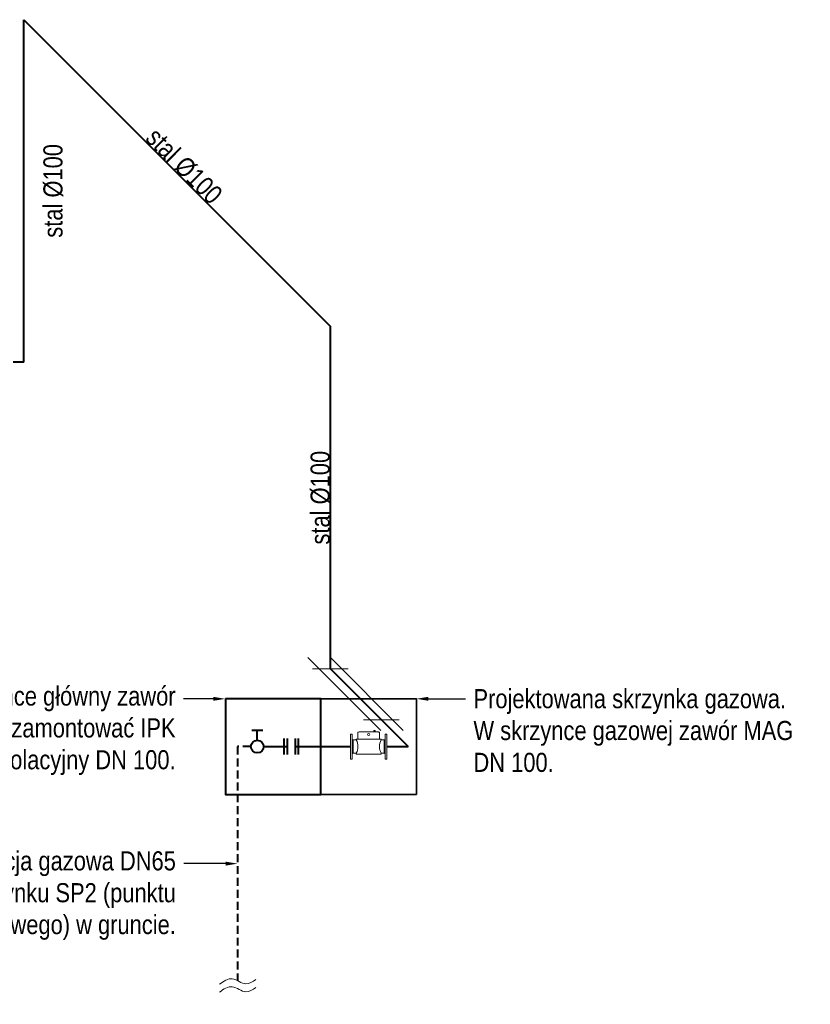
# Model space of a CAD drawing. Header units: centimetres. Extents: x 22052 to 56535, y 76485 to 78519.
# Tile 97 of 235: x 35633 to 36130, y 77344 to 77962. Entities that reach past the tile are written whole.
import ezdxf
from ezdxf import colors
from ezdxf.entities.mleader import LeaderData, LeaderLine
from ezdxf.lldxf.tags import DXFTag
from ezdxf.math import Vec2, Vec3

# ---------------------------------------------------------------- set-up
doc = ezdxf.new("R2010")
doc.units = ezdxf.units.CM
doc.linetypes.add('DASHED2', pattern=[0.375, 0.25, -0.125])
for name, color, linetype, lineweight in [('gaz', 40, 'Continuous', 40), ('IS_ARMATURA', 7, 'Continuous', 9), ('IS_Gaz', 40, 'Continuous', 40), ('IS_gaz 2', 44, 'Continuous', 35), ('IS_Opis', 250, 'Continuous', 9), ('IS_Zimna_woda', 5, 'SOLID', 40)]:
    doc.layers.add(name, color=color, linetype=linetype, lineweight=lineweight)
doc.layers.add('gazex_urzadzenie', color=3, linetype='Continuous')
doc.styles.add('styl1', font='ARIALN.TTF')
tags = doc.linetypes.add('SOLID', pattern=[10, 10, 0]).pattern_tags.tags
tags[6:7] = [DXFTag(74, 4), DXFTag(75, 0), DXFTag(340, '0'), DXFTag(46, 0.0), DXFTag(50, 0.0), DXFTag(44, 0.0), DXFTag(45, 0.0)]
tags[4:5] = [DXFTag(74, 4), DXFTag(75, 0), DXFTag(340, '0'), DXFTag(46, 0.0), DXFTag(50, 0.0), DXFTag(44, 0.0), DXFTag(45, 0.0)]

# ---------------------------------------------------------------- blocks, each defined once
blk = doc.blocks.new('Zaworek')
at = {"layer": 'IS_Zimna_woda', "color": 18, "true_color": 0x000000}
for p, q in [((2, 0), (5.15, 0)), ((5.15, 1.72), (5.15, -1.72))]:
    blk.add_line(p, q, dxfattribs=at)
blk.add_circle((0, 0), 2, dxfattribs=at)
blk = doc.blocks.new('MAG-3-R')
at = {"layer": 'IS_ARMATURA', "color": 18, "lineweight": 5, "true_color": 0x000000}
for p, q in [((5.25, 6.44), (5.25, 6.93)), ((5.25, 6.93), (5.78, 6.93))]:
    blk.add_line(p, q, dxfattribs=at)
for points in [[(0, -5.46), (0.84, -5.46), (0.84, 5.46), (0, 5.46)], [(5.25, 6.44), (5.78, 6.44), (5.78, 7.07), (5.25, 7.07)], [(16.1, -5.46), (15.26, -5.46), (15.26, 5.46), (16.1, 5.46)], [(0.84, -3.15), (1.26, -2.94), (1.26, 2.94), (0.84, 3.15)], [(15.26, -3.15), (14.84, -2.94), (14.84, 2.94), (15.26, 3.15)]]:
    blk.add_lwpolyline(points, close=True, dxfattribs=at)
blk.add_lwpolyline([(3.31, 3.29), (12.79, 3.29), (12.79, 5.95, 0.414214), (12.3, 6.44), (3.8, 6.44, 0.414214), (3.31, 5.95)], format="xyb", close=True, dxfattribs=at)
for points in [[(2.61, 2.94), (1.26, 2.94), (1.26, -2.94), (2.61, -2.94)], [(2.61, 2.94), (2.61, 3.29), (13.49, 3.29), (13.49, 2.94)], [(13.49, 2.94), (14.84, 2.94), (14.84, -2.94), (13.49, -2.94)], [(13.49, -2.94), (13.49, -3.29), (2.61, -3.29), (2.61, -2.94)]]:
    blk.add_lwpolyline(points, dxfattribs=at)
blk.add_circle((8.05, 5.32), 0.494, dxfattribs=at)
for centre, start, end in [((-3.21, 0), 333.215, 26.785), ((19.31, 0), 153.215, 206.785)]:
    blk.add_arc(centre, 6.52, start, end, dxfattribs=at)
blk = doc.blocks.new('A$C0F5130B6')
at = {"layer": 'IS_Opis'}
for p, q in [((-19.37, 2.95), (-35.28, -12.95)), ((-32.33, 0), (32.33, 0)), ((25.85, 2.95), (9.94, -12.95)), ((-42.33, -10), (22.33, -10))]:
    blk.add_line(p, q, dxfattribs=at)

msp = doc.modelspace()

# ---------------------------------------------------------------- linework, layer by layer
at = {"layer": 'gaz', "color": 18, "linetype": 'DASHED2', "ltscale": 20, "true_color": 0x000000}
msp.add_line((35778.39, 77505.65), (35770.08, 77505.65), dxfattribs=at)
at = {"layer": 'IS_Gaz'}
for p, q in [((35635.67, 77962.12), (35828.35, 77769.44)), ((35635.67, 77747.12), (35635.67, 77962.12)), ((35828.35, 77554.44), (35828.35, 77769.44)), ((35635.67, 77747.12), (35629.05, 77747.12)), ((35828.35, 77554.44), (35877.14, 77505.65)), ((35786.39, 77505.65), (35801.15, 77505.65)), ((35799.15, 77510.65), (35799.15, 77500.65)), ((35801.15, 77510.65), (35801.15, 77500.65)), ((35806.15, 77510.65), (35806.15, 77500.65)), ((35806.15, 77505.65), (35840.89, 77505.65)), ((35808.15, 77510.65), (35808.15, 77500.65)), ((35863.89, 77505.65), (35877.14, 77505.65))]:
    msp.add_line(p, q, dxfattribs=at)

# ---------------------------------------------------------------- block references
at = {"layer": 'gazex_urzadzenie', "xscale": -1.428571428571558, "yscale": 1.428571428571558, "zscale": 1.428571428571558}
msp.add_blockref('MAG-3-R', (35863.89, 77505.65), dxfattribs=at)
at = {"layer": 'IS_Gaz', "rotation": 315}
msp.add_blockref('A$C0F5130B6', (35851.21, 77538.65), dxfattribs=at)
at = {"layer": 'IS_gaz 2', "color": 18, "true_color": 0x000000, "xscale": 1.999999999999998, "yscale": 1.999999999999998, "zscale": 1.999999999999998, "rotation": 89.99999999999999}
msp.add_blockref('Zaworek', (35782.39, 77505.65), dxfattribs=at)

# ---------------------------------------------------------------- texts
at = {"layer": 'IS_Opis', "char_height": 12, "width": 131.3292, "attachment_point": 8, "line_spacing_factor": 0.938532, "style": 'styl1'}
for insert, rotation in [((35732.01, 77865.78), 315), ((35660.5, 77854.62), 90), ((35828.35, 77661.94), 90)]:
    msp.add_mtext('stal %%C100', dxfattribs=dict(at, insert=insert, rotation=rotation))

# ---------------------------------------------------------------- leaders
at = {"layer": 'IS_Opis'}
ml = msp.add_multileader_mtext('Standard', dxfattribs=at)
ml.set_content('Istniejąca skrzynka gazowa. W skrzynce główny zawór odcinający DN 65. Za zaworem głównym zamontować IPK \\PDN 100 lub łącznik izolacyjny DN 100.', color=256, style='styl1')
ml.set_leader_properties()
ml.build(insert=Vec2(0, 0))
ml.multileader.update_dxf_attribs({"dogleg_length": 5, "arrow_head_size": 7.5})
ctx = ml.context
ctx.base_point, ctx.char_height, ctx.arrow_head_size, ctx.landing_gap_size, ctx.plane_origin = Vec3(35370.52, 77535.65), 12, 7.5, 5, Vec3(35790.58, 77185.45)
ctx.text_align_type = 2
notes = []
notes.append((ctx, [(0, (1, 1, 0), (35742.89, 77535.65), (-1, 0), 6.77, [(0, [(35762.39, 77535.65)], 0, [])])]))
ctx.mtext.insert, ctx.mtext.width, ctx.mtext.defined_height, ctx.mtext.alignment, ctx.mtext.flow_direction = Vec3(35731.11, 77543.41), 384.5261, 76.92, 3, 5
ctx.mtext.has_bg_fill, ctx.mtext.bg_color, ctx.mtext.bg_scale_factor, ctx.mtext.bg_transparency, ctx.mtext.use_window_bg_color = 1, -1027028792, 1.5, 0, 1
ml = msp.add_multileader_mtext('Standard', dxfattribs=at)
ml.set_content('Projektowana skrzynka gazowa. W skrzynce gazowej zawór MAG DN 100.', color=256, style='styl1')
ml.set_leader_properties()
ml.build(insert=Vec2(0, 0))
ml.multileader.update_dxf_attribs({"dogleg_length": 5, "arrow_head_size": 7.5})
ctx = ml.context
ctx.base_point, ctx.char_height, ctx.arrow_head_size, ctx.landing_gap_size, ctx.plane_origin = Vec3(35913.22, 77535.65), 12, 7.5, 5, Vec3(36236.8, 77339.35)
notes.append((ctx, [(1, (1, 1, 0), (35906.45, 77535.65), (1, 0), 6.77, [(0, [(35882.39, 77535.65)], 0, [])])]))
ctx.mtext.insert, ctx.mtext.width, ctx.mtext.defined_height, ctx.mtext.flow_direction = Vec3(35918.22, 77541.75), 211.5892, 24.84, 5
ctx.mtext.has_bg_fill, ctx.mtext.bg_color, ctx.mtext.bg_scale_factor, ctx.mtext.bg_transparency, ctx.mtext.use_window_bg_color = 1, -1027028792, 1.5, 0, 1
ml = msp.add_multileader_mtext('Standard', dxfattribs=at)
ml.set_content('Istniejąca instalacja gazowa DN65 doprowadzona z budynku SP2 (punktu redukcyjno-pomiarowego) w gruncie.', color=256, style='styl1')
ml.set_leader_properties()
ml.build(insert=Vec2(0, 0))
ml.multileader.update_dxf_attribs({"dogleg_length": 5, "arrow_head_size": 7.5})
ctx = ml.context
ctx.base_point, ctx.char_height, ctx.arrow_head_size, ctx.landing_gap_size, ctx.plane_origin = Vec3(35491.58, 77432.14), 12, 7.5, 5, Vec3(35812.02, 77190.54)
ctx.text_align_type = 2
notes.append((ctx, [(0, (1, 1, 0), (35743.06, 77432.14), (-1, 0), 6.77, [(0, [(35770.08, 77432.14)], 0, [])])]))
ctx.mtext.insert, ctx.mtext.width, ctx.mtext.defined_height, ctx.mtext.alignment, ctx.mtext.flow_direction = Vec3(35731.28, 77439.9), 251.8883, 76.92, 3, 5
ctx.mtext.has_bg_fill, ctx.mtext.bg_color, ctx.mtext.bg_scale_factor, ctx.mtext.bg_transparency, ctx.mtext.use_window_bg_color = 1, -1027028792, 1.5, 0, 1
for ctx, leaders in notes:
    for number, flags, end, landing, length, lines in leaders:
        leader = LeaderData()
        leader.index, (leader.has_last_leader_line, leader.has_dogleg_vector, leader.attachment_direction) = number, flags
        leader.last_leader_point, leader.dogleg_vector, leader.dogleg_length = Vec3(end), Vec3(landing), length
        for number, points, colour, breaks in lines:
            line = LeaderLine()
            line.index, line.vertices, line.color, line.breaks = number, Vec3.list(points), colors.encode_raw_color(colour), breaks
            leader.lines.append(line)
        ctx.leaders.append(leader)

# ---------------------------------------------------------------- next in the draw order: linework, layer by layer
at = {"layer": 'gaz', "color": 18, "linetype": 'DASHED2', "ltscale": 20, "true_color": 0x000000}
msp.add_line((35770.08, 77505.65), (35770.08, 77358.63), dxfattribs=at)
at = {"layer": 'IS_Gaz', "color": 18, "true_color": 0x000000}
msp.add_lwpolyline([(35762.39, 77535.65), (35762.39, 77475.65), (35822.39, 77475.65), (35822.39, 77535.65)], close=True, dxfattribs=at)
at = {"layer": 'IS_gaz 2'}
msp.add_lwpolyline([(35822.39, 77535.65), (35882.39, 77535.65), (35882.39, 77475.65), (35822.39, 77475.65)], close=True, dxfattribs=at)
at = {"layer": 'IS_Opis'}
for points in [[(35758.63, 77356.44), (35766.7, 77359.86), (35775.28, 77356.64), (35781.53, 77359.46)], [(35758.63, 77351.44), (35766.7, 77354.86), (35775.28, 77351.64), (35781.53, 77354.46)]]:
    msp.add_spline(points, degree=3, dxfattribs=at)

doc.saveas('drawing.dxf')
